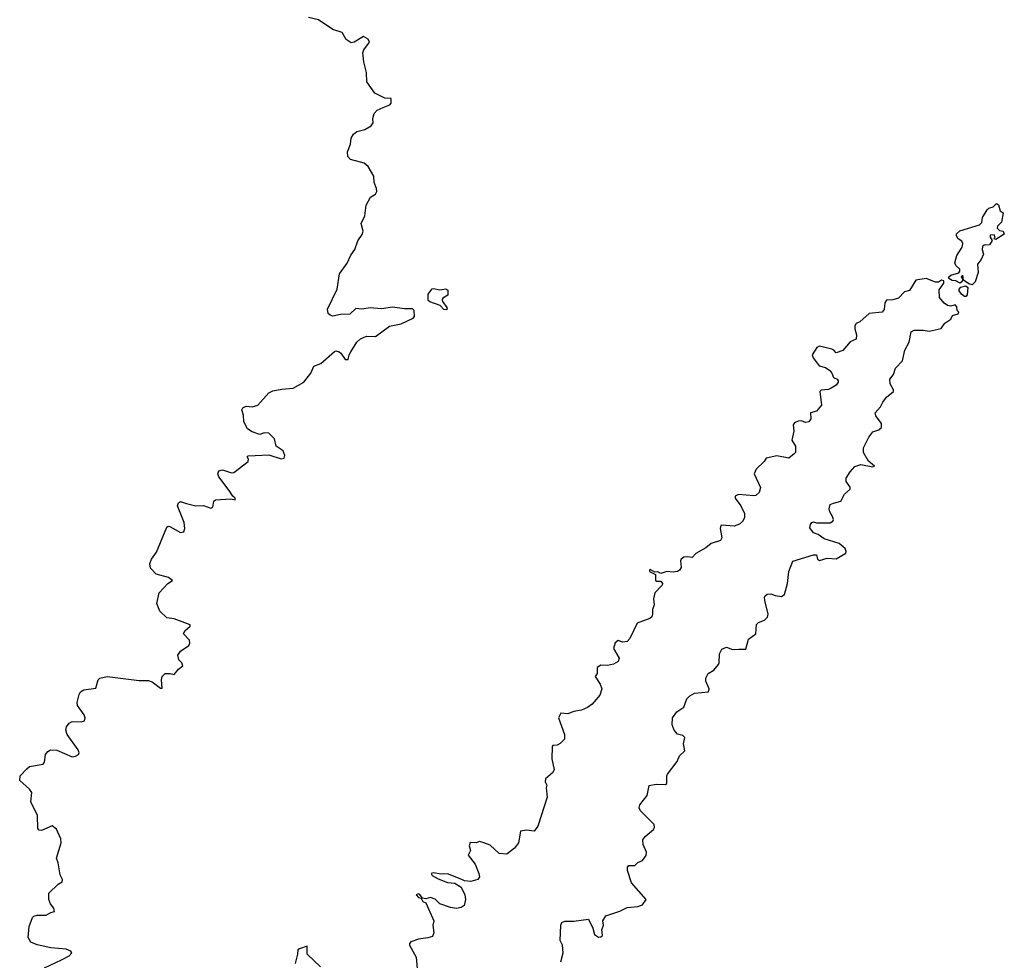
# Model space of a CAD drawing. Extents: x 2240384 to 2404287, y 351326 to 526670.
# Tile 11 of 256: x 2283721 to 2290177, y 368225 to 374392. Entities that reach past the tile are written whole.
import ezdxf

# ---------------------------------------------------------------- set-up
doc = ezdxf.new("R2010")
doc.units = 0

msp = doc.modelspace()

# ---------------------------------------------------------------- linework, layer by layer
at = {"layer": '0CON20XD'}
for points in [[(2283995, 368228.6), (2284046.2, 368255), (2284062.5, 368275), (2284057.5, 368285), (2284025, 368298), (2283925, 368306.9), (2283836.6, 368326.6), (2283795, 368344.2), (2283776, 368375), (2283783, 368447), (2283806.2, 368505), (2283815, 368513.8), (2283835, 368522), (2283895, 368522), (2283925, 368539.2), (2283950, 368545), (2283945, 368567.5), (2283924, 368595), (2283912, 368625), (2283913.3, 368665), (2283972.5, 368725), (2283999.3, 368740.7), (2284002.5, 368755), (2283986.2, 368785), (2283973.8, 368865), (2283963.3, 368895), (2283992.5, 368995), (2283991.7, 369021.7), (2283962.5, 369085), (2283935, 369107.5), (2283865, 369076.7), (2283849.3, 369079.3), (2283839.3, 369089.3), (2283837.5, 369175), (2283794.5, 369265), (2283800, 369325), (2283786.3, 369346.3), (2283721.2, 369405), (2283723.8, 369435), (2283768.9, 369481.1), (2283785, 369495.4), (2283875, 369510.8), (2283884.4, 369525), (2283891.5, 369575), (2283905.6, 369595), (2283923.8, 369605), (2283965, 369602.7), (2284065, 369560), (2284087, 369563), (2284106.7, 369575), (2284110.8, 369585), (2284104.3, 369605), (2284031.6, 369705), (2284024.8, 369734.8), (2284027.3, 369755), (2284045, 369780.4), (2284065, 369791.8), (2284125, 369788), (2284146.7, 369795), (2284150, 369815), (2284144.3, 369834.3), (2284100, 369895), (2284098.8, 369915), (2284111.2, 369968.8), (2284120, 369985), (2284141.2, 369998.8), (2284220, 370010), (2284235.7, 370064.3), (2284245.6, 370074.4), (2284295, 370086.8), (2284505, 370059.6), (2284565, 370058.8), (2284590.6, 370050.6), (2284645, 370010), (2284655, 370010), (2284650, 370065), (2284655, 370086.2), (2284675, 370105.8), (2284707.5, 370105), (2284735, 370100), (2284762, 370135), (2284791.2, 370155), (2284784.2, 370175), (2284764.4, 370195), (2284757.8, 370225), (2284775, 370251.4), (2284831.2, 370288.8), (2284836.7, 370305), (2284833.8, 370325), (2284795.8, 370365), (2284804.3, 370385), (2284838, 370415), (2284838.8, 370425), (2284733.8, 370463.8), (2284685, 370471.5), (2284639.1, 370515), (2284619.6, 370565), (2284636.7, 370635), (2284693.4, 370696.6), (2284722.5, 370715), (2284696.7, 370735), (2284615, 370756.9), (2284579.1, 370795), (2284573.4, 370825), (2284584.6, 370855), (2284618.7, 370901.3), (2284685.6, 371064.4), (2284695, 371070.8), (2284705, 371068.6), (2284775, 371030), (2284797.5, 371035), (2284803.8, 371055), (2284800, 371095), (2284755.8, 371205), (2284762.5, 371225), (2284775, 371232.5), (2284815, 371219.2), (2284875, 371204), (2284926.2, 371206.2), (2284975, 371190), (2284987.5, 371195), (2284993.3, 371235), (2285005, 371243.3), (2285105, 371250), (2285135, 371243.8), (2285133.3, 371255), (2285117.7, 371267.7), (2285095.6, 371305.6), (2285026.2, 371395), (2285021.2, 371415), (2285027.5, 371435), (2285050.7, 371440.7), (2285110.7, 371420.7), (2285126.1, 371423.9), (2285220, 371495), (2285221.7, 371511.7), (2285212.5, 371525), (2285218.3, 371531.7), (2285355, 371540), (2285435, 371513.8), (2285455, 371517.5), (2285458.8, 371535), (2285448.8, 371565), (2285403.3, 371595), (2285392.5, 371645), (2285355, 371680), (2285325, 371683.3), (2285295, 371673.3), (2285245, 371688.8), (2285215, 371710), (2285190, 371755), (2285188.3, 371798.3), (2285177.5, 371835), (2285183.6, 371846.4), (2285205, 371858.8), (2285245, 371854), (2285282.5, 371865), (2285353.8, 371945), (2285381.4, 371958.6), (2285439.4, 371970.6), (2285515, 371977.1), (2285585, 372014.5), (2285630.8, 372075), (2285650.5, 372119.5), (2285695, 372138.6), (2285785, 372217.5), (2285795, 372220.8), (2285815, 372214.2), (2285827.5, 372205), (2285855, 372163.8), (2285875, 372163.8), (2285881.5, 372195), (2285892.9, 372215), (2285932, 372278), (2285955, 372300), (2285995, 372317.3), (2286054.4, 372315.6), (2286146.5, 372383.5), (2286222.2, 372397.8), (2286300, 372435), (2286308.8, 372445), (2286306.7, 372485), (2286295.9, 372495.9), (2286245, 372495.5), (2286165, 372506.7), (2286093, 372497), (2286018.3, 372501.7), (2285965, 372492.9), (2285925, 372498.1), (2285885, 372460.8), (2285825, 372460), (2285775, 372448.6), (2285756.2, 372453.8), (2285744.4, 372465), (2285740, 372495), (2285803.6, 372625), (2285817.2, 372725), (2285869.1, 372795), (2285891.7, 372848.3), (2285917.9, 372885), (2285938.5, 372941.5), (2285966.8, 372983.2), (2285972.9, 373005), (2285959.2, 373055), (2285984, 373105), (2285992.7, 373175), (2286022.3, 373227.7), (2286055, 373248.6), (2286062.2, 373265), (2286060.9, 373285), (2286044.6, 373325), (2286043.6, 373365), (2286005, 373429.2), (2285980.2, 373450.2), (2285891.1, 373475), (2285872.5, 373495), (2285870.4, 373525), (2285890, 373575), (2285894.5, 373615), (2285909.5, 373640.5), (2285932.1, 373657.9), (2285985, 373671.8), (2286026, 373695), (2286038.6, 373715), (2286037.1, 373745), (2286045, 373776.2), (2286065, 373797.5), (2286103.8, 373816.2), (2286147.3, 373832.7), (2286155.7, 373845), (2286156.7, 373875), (2286115, 373877.5), (2286050.2, 373910.2), (2285996.9, 373985), (2285996.1, 374046.1), (2285978.5, 374115), (2285971.4, 374175), (2285978, 374195), (2286013.8, 374245), (2286005, 374263.3), (2285975, 374281.2), (2285915, 374244), (2285895, 374240), (2285862.6, 374262.6), (2285835, 374307.5), (2285775, 374326.9), (2285679.8, 374389.8), (2285615, 374407.1)], [(2289965, 372653.8), (2289945, 372660), (2289910, 372685), (2289905, 372716.7), (2289893.3, 372706.7), (2289903, 372693), (2289900, 372675), (2289886.4, 372663.6), (2289859.5, 372679.5), (2289835, 372682.5), (2289812.5, 372695), (2289813.3, 372705), (2289825, 372716.2), (2289878.8, 372731.2), (2289886.1, 372743.9), (2289886, 372756), (2289859.7, 372779.7), (2289853, 372797), (2289866.2, 372845), (2289900.6, 372899.4), (2289905.8, 372925), (2289899.1, 372939.1), (2289873.3, 372955), (2289862.5, 372975), (2289863, 372987), (2289885, 373007.5), (2290014.2, 373045.8), (2290028.3, 373061.7), (2290034, 373095), (2290065, 373145.8), (2290075, 373155.6), (2290103.3, 373165), (2290126.4, 373186.4), (2290137.7, 373177.7), (2290149.3, 373139.3), (2290170, 373125), (2290157.5, 373065), (2290131.7, 373038.3), (2290130, 373025), (2290145, 373008.8), (2290170, 373005), (2290176.7, 372985), (2290121.7, 372951.7), (2290110, 372955), (2290116.7, 372963.3), (2290110.5, 372980.5), (2290085, 372980), (2290083.3, 372965), (2290097.5, 372945), (2290078.8, 372915), (2290045, 372914.3), (2290034.5, 372905.5), (2290031.4, 372885), (2290040, 372855), (2290025, 372820), (2290000.6, 372789.4), (2290006.2, 372733.8), (2289985, 372673.3), (2289965, 372653.8)], [(2287270, 368215), (2287284, 368275), (2287279.2, 368325), (2287265.8, 368355.8), (2287268.6, 368455), (2287275, 368473.3), (2287295, 368481.9), (2287355, 368481.8), (2287450, 368495), (2287480, 368435), (2287490, 368395), (2287515, 368377.5), (2287531.7, 368378.3), (2287542.5, 368387.5), (2287537.5, 368425), (2287548.8, 368455), (2287544, 368485), (2287565, 368516.2), (2287655, 368547.1), (2287705, 368572.5), (2287775, 368578.8), (2287805, 368588.8), (2287827.5, 368625), (2287732.5, 368732.5), (2287705.8, 368815), (2287707.1, 368835), (2287715, 368846.7), (2287755, 368847.5), (2287775, 368867.5), (2287805, 368880), (2287816.2, 368893.8), (2287827.5, 368912.5), (2287830.8, 368935), (2287810, 368985), (2287807.5, 369015), (2287822, 369038), (2287877.4, 369082.6), (2287884, 369095), (2287880, 369115), (2287792.5, 369205), (2287782, 369225), (2287787.5, 369245), (2287834.3, 369305), (2287848.1, 369371.9), (2287895, 369379.2), (2287955, 369376.9), (2287965, 369384), (2287964, 369435), (2287968.8, 369445), (2288031.5, 369528.5), (2288046.9, 369565), (2288082.2, 369597.8), (2288074, 369645), (2288081.9, 369685), (2288069.1, 369699.1), (2288035, 369707.1), (2288012.9, 369735), (2287998.6, 369768.6), (2288002.2, 369815), (2288030, 369855), (2288076.1, 369883.9), (2288095, 369938.8), (2288115, 369960), (2288145, 369975.7), (2288236.7, 369985), (2288240.8, 370005), (2288220.6, 370055), (2288219.2, 370075), (2288234.5, 370105.5), (2288271.7, 370128.3), (2288302.2, 370165), (2288307.8, 370175), (2288308.6, 370235), (2288325.6, 370264.4), (2288355, 370278.5), (2288395, 370263.6), (2288435.6, 370264.4), (2288482.5, 370265), (2288499.5, 370330.5), (2288548, 370365), (2288552.7, 370427.3), (2288565, 370438.8), (2288605.5, 370454.5), (2288624.2, 370475), (2288628.6, 370495), (2288606.7, 370585), (2288604, 370605), (2288608.8, 370615), (2288622.5, 370625), (2288645, 370628.6), (2288675, 370616.2), (2288715, 370610), (2288735, 370623.3), (2288755.9, 370695.9), (2288763.5, 370775), (2288789.1, 370840.9), (2288925, 370884.2), (2288945, 370882.5), (2288952, 370855), (2288965, 370846), (2289015, 370861.4), (2289075, 370858), (2289136.7, 370895), (2289140, 370905), (2289132.5, 370925), (2289095, 370958.8), (2288995, 370988), (2288955.7, 371015.7), (2288925, 371026.7), (2288900.7, 371060.7), (2288905, 371082.5), (2288914.1, 371095.9), (2288925, 371100), (2288945, 371093.8), (2289035, 371094), (2289052.5, 371105), (2289056.7, 371115), (2289051.2, 371135), (2289032.5, 371165), (2289028, 371185), (2289035, 371212.5), (2289057.5, 371222.5), (2289105.8, 371234.2), (2289129.5, 371280.5), (2289166.2, 371315), (2289165, 371327.5), (2289138.8, 371365), (2289140, 371385), (2289165, 371428), (2289197.6, 371462.4), (2289235, 371475.7), (2289315, 371460), (2289325.8, 371464.2), (2289286.8, 371496.8), (2289254.4, 371555), (2289252.5, 371585), (2289288.8, 371655), (2289315, 371688.8), (2289355, 371703.3), (2289371.2, 371718.8), (2289371.2, 371745), (2289335, 371794.2), (2289330.9, 371815), (2289365.6, 371854.4), (2289379.2, 371885), (2289404, 371916), (2289450, 371955), (2289450, 371965), (2289427.5, 372005), (2289426, 372035), (2289451.2, 372065), (2289463.4, 372106.6), (2289510, 372155), (2289524.2, 372225), (2289552.7, 372277.3), (2289565.6, 372344.4), (2289585, 372357.1), (2289645, 372357.1), (2289685, 372350), (2289761.7, 372368.3), (2289787, 372403), (2289825, 372427.5), (2289837, 372453), (2289875, 372463.3), (2289877.5, 372475), (2289867.5, 372485), (2289865, 372510), (2289855, 372522.5), (2289825.8, 372514.2), (2289805, 372517.5), (2289783, 372533), (2289751.5, 372571.5), (2289748.9, 372621.1), (2289780, 372665), (2289780, 372680), (2289765, 372683.3), (2289745, 372671.2), (2289725, 372672), (2289665, 372694), (2289597.5, 372685), (2289554.5, 372615.5), (2289522.1, 372607.9), (2289482.9, 372567.1), (2289445, 372555.7), (2289405, 372553.3), (2289394.4, 372535.6), (2289388.9, 372491.1), (2289375.4, 372474.6), (2289290, 372465), (2289228.9, 372411.1), (2289205, 372400), (2289196.2, 372385), (2289195.8, 372365), (2289207.1, 372325), (2289205, 372297.5), (2289165, 372280), (2289117.6, 372222.4), (2289075, 372207.5), (2289060, 372225), (2289045, 372232), (2288965, 372251.4), (2288947, 372243), (2288917.5, 372195), (2288923.3, 372175), (2288963.2, 372123.2), (2289005, 372111.2), (2289031.7, 372091.7), (2289046.7, 372075), (2289057.5, 372045), (2289080, 372035), (2289087.5, 372025), (2289087.5, 372015), (2289073.3, 371995), (2289042.5, 371975), (2289025, 371966.7), (2288975, 371962.5), (2288967.5, 371955), (2288977.5, 371865), (2288945, 371826.2), (2288906.7, 371815), (2288908.1, 371775), (2288895, 371755.7), (2288875, 371751.1), (2288845, 371761.4), (2288825, 371759.2), (2288802, 371748), (2288791.4, 371735), (2288796, 371695), (2288783.9, 371636.1), (2288806.7, 371595), (2288806.7, 371555), (2288800, 371545), (2288765, 371517.5), (2288685, 371532.5), (2288615, 371517.5), (2288602.5, 371495), (2288550, 371445), (2288536.2, 371415), (2288577.5, 371325), (2288568.8, 371291.2), (2288547.1, 371272.9), (2288535, 371270), (2288435, 371279.4), (2288411.2, 371268.8), (2288412, 371255), (2288448.6, 371205), (2288474, 371155), (2288474, 371125), (2288459.1, 371100.9), (2288440, 371085), (2288405, 371072), (2288325, 371078.8), (2288317.5, 371075), (2288313.9, 371056.1), (2288325.6, 370995), (2288315, 370977.1), (2288255, 370958.8), (2288219.7, 370930.3), (2288155, 370892.5), (2288130, 370865), (2288098.8, 370871.2), (2288075, 370867.1), (2288058, 370855), (2288052.9, 370845), (2288058.6, 370801.4), (2288047.7, 370782.3), (2288035, 370773.3), (2288005, 370768.8), (2287965, 370773.8), (2287925, 370761.2), (2287905, 370772.5), (2287885, 370770), (2287855, 370787.5), (2287850, 370785), (2287850, 370775), (2287890, 370755), (2287890, 370715), (2287895, 370710), (2287925, 370710), (2287936.2, 370695), (2287933.3, 370685), (2287885.5, 370634.5), (2287876, 370595), (2287880.8, 370555), (2287869.2, 370525), (2287871.2, 370495), (2287865, 370477.5), (2287853.6, 370466.4), (2287768.8, 370435), (2287722, 370335), (2287705, 370316), (2287675, 370311.9), (2287645, 370322), (2287625, 370306.2), (2287615, 370270), (2287652, 370205), (2287645, 370183.3), (2287614.2, 370165.8), (2287575, 370157.1), (2287530.6, 370159.4), (2287508, 370145), (2287507.8, 370105), (2287493.3, 370085), (2287526.4, 370036.4), (2287537.1, 370005), (2287525.5, 369964.5), (2287474, 369905), (2287445, 369882), (2287405, 369865.8), (2287355, 369857.1), (2287315, 369841.8), (2287270, 369845), (2287253.3, 369815), (2287293.8, 369705), (2287293.3, 369675), (2287265, 369646.2), (2287245, 369636.2), (2287216.2, 369633.8), (2287212.7, 369627.3), (2287210.8, 369545), (2287226, 369475), (2287215.5, 369454.5), (2287168, 369415), (2287166.7, 369395), (2287177, 369373), (2287172.5, 369355), (2287178.8, 369295), (2287118.8, 369105), (2287095, 369072.5), (2287045, 369079.2), (2287005, 369072.5), (2286992.5, 368995), (2286965, 368961.4), (2286915, 368921.4), (2286865.7, 368925.7), (2286805, 368979.2), (2286765, 368995.8), (2286735, 369003.3), (2286713.6, 368996.4), (2286675, 368997.5), (2286667.5, 368975), (2286676.2, 368945), (2286661.2, 368915), (2286707.1, 368855), (2286732.2, 368795), (2286735, 368772.5), (2286725, 368754.2), (2286678.6, 368741.4), (2286636.5, 368746.5), (2286620, 368755), (2286525, 368791.6), (2286485, 368789.8), (2286435, 368798.6), (2286420, 368795), (2286425, 368780.9), (2286465, 368760), (2286526, 368735), (2286575, 368730.3), (2286615.3, 368705.3), (2286639.4, 368655), (2286644, 368625), (2286636.2, 368585), (2286615, 368571.2), (2286585, 368566), (2286545, 368570.8), (2286475.8, 368595.8), (2286445, 368627.1), (2286413.6, 368636.4), (2286385, 368627.5), (2286361.7, 368631.7), (2286345, 368655.8), (2286335, 368660.8), (2286320.8, 368655), (2286335, 368636), (2286353.3, 368633.3), (2286365, 368611.2), (2286385, 368602.5), (2286436, 368484), (2286430, 368455), (2286436.2, 368405), (2286427.7, 368382.3), (2286397.7, 368372.3), (2286335, 368364), (2286285, 368346.7), (2286277.5, 368335), (2286277.5, 368325), (2286320, 368245), (2286328.3, 368148.3)], [(2286515, 372488.9), (2286502.4, 372492.4), (2286478.3, 372518.3), (2286411.1, 372541.1), (2286400, 372550), (2286398.3, 372591.7), (2286425, 372626.2), (2286435, 372630.4), (2286475, 372621.8), (2286515, 372627.3), (2286528.2, 372618.2), (2286528.5, 372585), (2286496, 372565), (2286490.6, 372555), (2286493.2, 372543.2), (2286522.2, 372505), (2286524.2, 372495), (2286515, 372488.9)], [(2289925, 372577.5), (2289915, 372577.5), (2289895, 372593.3), (2289880, 372615), (2289880, 372625), (2289891.7, 372638.3), (2289925, 372647.5), (2289936.7, 372636.7), (2289933, 372587), (2289925, 372577.5)], [(2285692.4, 368182.4), (2285606.2, 368265), (2285605, 368317.5), (2285555, 368300.8), (2285544.2, 368295), (2285542.5, 368265), (2285526.7, 368205)], [(2283883.8, 368175), (2283995, 368228.6)]]:
    msp.add_lwpolyline(points, dxfattribs=at)

doc.saveas('drawing.dxf')
